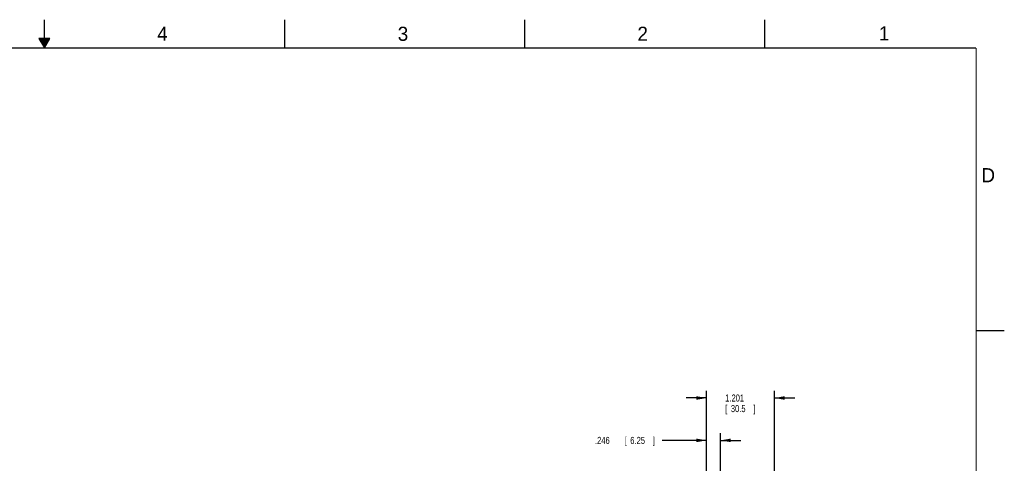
# Model space of a CAD drawing. Header units: inches. Extents: x 0 to 34, y 0 to 22.
# Tile 16 of 16: x 16.6 to 34, y 14.2 to 22. Entities that reach past the tile are written whole.
import ezdxf

# ---------------------------------------------------------------- set-up
doc = ezdxf.new("R2010")
doc.units = ezdxf.units.IN
doc.header["$LTSCALE"] = 1.87
doc.header["$MEASUREMENT"] = 0
doc.layers.get('0').update_dxf_attribs({"linetype": 'CONTINUOUS'})
doc.layers.add('DIMENSIONS', color=7, linetype='CONTINUOUS')
doc.styles.get("Standard").update_dxf_attribs({"font": 'txt', "width": 0.8})
doc.dimstyles.new('DIMSTYLE_1', dxfattribs={"dimtxt": 0.125, "dimasz": 0.18, "dimexe": 0.18, "dimexo": 0.0625, "dimgap": 0.09, "dimtad": 0, "dimtih": 1, "dimtoh": 1, "dimdec": 3, "dimzin": 4, "dimdsep": 46, "dimtxsty": 'STANDARD', "dimblk": '_FILLED', "dimblk1": '_FILLED', "dimblk2": '_FILLED', "dimcen": 0.09, "dimadec": 0, "dimazin": 0, "dimtp": 0.01, "dimtm": 0.01, "dimtfac": 1, "dimtdec": 3, "dimtofl": 0, "dimtmove": 0, "dimatfit": 3, "dimldrblk": '_FILLED', "dimfxl": 1, "dimtolj": 1, "dimtzin": 4, "dimarcsym": 0})

# ---------------------------------------------------------------- blocks, each defined once
blk = doc.blocks.new('_FILLED')
at = {"color": 0, "linetype": 'BYBLOCK'}
blk.add_solid([(0, 0), (-1, 0.174), (-1, -0.174)], dxfattribs=at)
blk = doc.blocks.new('*D22')
at = {"layer": 'DIMENSIONS', "color": 2, "linetype": 'CONTINUOUS'}
for p, q in [((28.728, 11.537), (28.728, 14.681)), ((28.974, 9.98), (28.974, 14.681)), ((28.728, 14.556), (27.939, 14.556)), ((28.974, 14.556), (29.334, 14.556))]:
    blk.add_line(p, q, dxfattribs=at)
at = {"layer": 'DIMENSIONS', "color": 2, "linetype": 'CONTINUOUS', "xscale": 0.18, "yscale": 0.18, "zscale": 0.18}
blk.add_blockref('_FILLED', (28.728, 14.556), dxfattribs=at)
at = {"layer": 'DIMENSIONS', "color": 2, "linetype": 'CONTINUOUS', "xscale": 0.18, "yscale": 0.18, "zscale": 0.18, "rotation": 180}
blk.add_blockref('_FILLED', (28.974, 14.556), dxfattribs=at)
at = {"layer": 'DIMENSIONS', "color": 2, "linetype": 'CONTINUOUS', "width": 0.8}
for s, p in [('.246', (26.751, 14.493)), ('[', (27.276, 14.493)), ('6.25', (27.376, 14.493)), (']', (27.776, 14.493))]:
    blk.add_text(s, height=0.125, dxfattribs=at).set_placement(p)
blk = doc.blocks.new('*D23')
at = {"layer": 'DIMENSIONS', "color": 2, "linetype": 'CONTINUOUS'}
for p, q in [((28.728, 11.537), (28.728, 15.431)), ((29.929, 11.537), (29.929, 15.431)), ((28.728, 15.306), (28.368, 15.306)), ((29.929, 15.306), (30.289, 15.306))]:
    blk.add_line(p, q, dxfattribs=at)
at = {"layer": 'DIMENSIONS', "color": 2, "linetype": 'CONTINUOUS', "xscale": 0.18, "yscale": 0.18, "zscale": 0.18}
blk.add_blockref('_FILLED', (28.728, 15.306), dxfattribs=at)
at = {"layer": 'DIMENSIONS', "color": 2, "linetype": 'CONTINUOUS', "xscale": 0.18, "yscale": 0.18, "zscale": 0.18, "rotation": 180}
blk.add_blockref('_FILLED', (29.929, 15.306), dxfattribs=at)
at = {"layer": 'DIMENSIONS', "color": 2, "linetype": 'CONTINUOUS', "width": 0.8}
for s, p in [('1.201', (29.057, 15.243)), ('[', (29.057, 15.056)), ('30.5', (29.157, 15.056)), (']', (29.557, 15.056))]:
    blk.add_text(s, height=0.125, dxfattribs=at).set_placement(p)

msp = doc.modelspace()

# ---------------------------------------------------------------- linework, layer by layer
at = {"color": 2, "linetype": 'CONTINUOUS'}
for p, q in [((17, 21.5), (17, 22)), ((21.25, 22), (21.25, 21.5)), ((25.5, 22), (25.5, 21.5)), ((29.75, 22), (29.75, 21.5)), ((16.902, 21.6697), (17, 21.5)), ((17.098, 21.6697), (16.902, 21.6697)), ((16.9076, 21.66), (17.0924, 21.66)), ((16.9134, 21.65), (17.0866, 21.65)), ((16.9192, 21.64), (17.0808, 21.64)), ((16.925, 21.63), (17.0751, 21.63)), ((17, 21.5), (17.098, 21.6697)), ((16.9307, 21.62), (17.0693, 21.62)), ((16.9365, 21.61), (17.0635, 21.61)), ((16.9423, 21.6), (17.0578, 21.6)), ((16.9481, 21.59), (17.052, 21.59)), ((16.9538, 21.58), (17.0462, 21.58)), ((16.9596, 21.57), (17.0404, 21.57)), ((16.9654, 21.56), (17.0347, 21.56)), ((16.9712, 21.55), (17.0289, 21.55)), ((16.9769, 21.54), (17.0231, 21.54)), ((16.9827, 21.53), (17.0173, 21.53)), ((16.9885, 21.52), (17.0116, 21.52)), ((16.9942, 21.51), (17.0058, 21.51)), ((33.5, 16.5), (34, 16.5))]:
    msp.add_line(p, q, dxfattribs=at)
at = {"color": 7, "linetype": 'CONTINUOUS', "const_width": 0.02}
for points in [[(33.5, 21.5), (0.5, 21.5)], [(33.5, 0.5), (33.5, 21.5)]]:
    msp.add_lwpolyline(points, dxfattribs=at)

# ---------------------------------------------------------------- texts
at = {"color": 2, "linetype": 'CONTINUOUS'}
for s, p in [('4', (18.9977, 21.6277)), ('3', (23.257, 21.6259)), ('2', (27.5025, 21.6262)), ('1', (31.7781, 21.6326)), ('D', (33.5947, 19.1236))]:
    msp.add_text(s, height=0.25, dxfattribs=at).set_placement(p)

# ---------------------------------------------------------------- dimensions: what is measured, and where the dimension line sits
at = {"layer": 'DIMENSIONS', "color": 2, "linetype": 'CONTINUOUS'}
for base, p2, picture, middle in [((29.9287, 15.3056), (29.9287, 11.5366), '*D23', (29.3571, 15.2119)), ((28.974, 14.5556), (28.974, 9.9803), '*D22', (27.3137, 14.5556))]:
    dim = msp.add_linear_dim(base=base, p1=(28.7279, 11.5366), p2=p2, dimstyle='DIMSTYLE_1', dxfattribs=at)
    dim.commit()
    dim.dimension.update_dxf_attribs({"geometry": picture, "text_midpoint": middle, "dimtype": 160})

doc.saveas('drawing.dxf')
